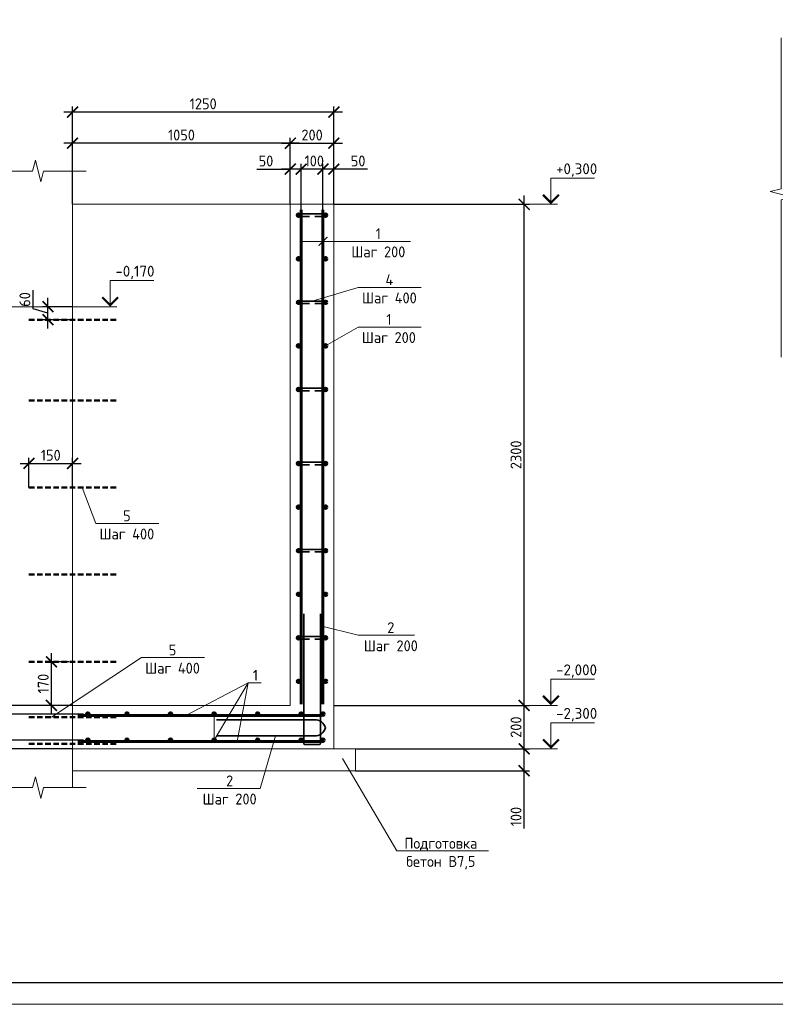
# Model space of a CAD drawing. Header units: millimetres. Extents: x 130535 to 1380046, y -52734 to 121434.
# Tile 21 of 64: x 416686 to 434036, y -7790 to 14809. Entities that reach past the tile are written whole.
import ezdxf
from ezdxf import colors
from ezdxf.entities.mleader import LeaderData, LeaderLine
from ezdxf.math import Vec2, Vec3

# ---------------------------------------------------------------- set-up
doc = ezdxf.new("R2010")
doc.units = ezdxf.units.MM
doc.linetypes.add('DASHED2', pattern=[0.375, 0.25, -0.125])
doc.layers.get('DEFPOINTS').update_dxf_attribs({"color": 1, "lineweight": 0})
for name, color, linetype, lineweight in [('Основная 0.35', 200, 'Continuous', 35), ('Основная 0.60', 142, 'Continuous', 60), ('РАЗМЕРЫ', 1, 'Continuous', 9), ('Разрез жилая часть$0$Отметки', 1, 'Continuous', 20), ('Символы 0.20', 1, 'Continuous', 20), ('Тонкая', 81, 'Continuous', 20), ('Тонкая 0.20', 30, 'Continuous', 20), ('ТОНКИЕ', 7, 'Continuous', 9)]:
    doc.layers.add(name, color=color, linetype=linetype, lineweight=lineweight)
doc.layers.add('ТОЛСТЫЕ_ОСНОВНЫЕ', color=6, linetype='Continuous')
doc.styles.add('GOST-2.304_Type-B', font='GOST Common.ttf')
doc.styles.add('ГОСТ', font='isocpeur.ttf')
doc.dimstyles.new('СПДС', dxfattribs={"dimscale": 100, "dimtxt": 2.5, "dimasz": 2.5, "dimexe": 1.25, "dimexo": 0, "dimtad": 1, "dimdec": 0, "dimtxsty": 'GOST-2.304_Type-B', "dimblk": 'ARCHTICK', "dimcen": 2.5, "dimdle": 2, "dimadec": 0, "dimazin": 2, "dimtfac": 0.75, "dimtdec": 0, "dimtmove": 1, "dimatfit": 3, "dimfxl": 1, "dimtolj": 1, "dimarcsym": 1})

# ---------------------------------------------------------------- blocks, each defined once
blk = doc.blocks.new('_None')
blk = doc.blocks.new('*U5')
at = {"layer": 'ТОЛСТЫЕ_ОСНОВНЫЕ', "color": 6}
blk.add_lwpolyline([(20, 5), (589, 5), (589, 415), (20, 415)], close=True, dxfattribs=at)
at = {"layer": 'ТОНКИЕ'}
blk.add_lwpolyline([(0, 0), (594, 0), (594, 420), (0, 420)], close=True, dxfattribs=at)
blk = doc.blocks.new('_ArchTick')
at = {"color": 0, "linetype": 'ByBlock', "const_width": 0.15}
blk.add_lwpolyline([(-0.5, -0.5), (0.5, 0.5)], dxfattribs=at)
blk = doc.blocks.new('*D451')
at = {"layer": 'DEFPOINTS', "color": 0, "linetype": 'Continuous', "lineweight": 0, "transparency": 16777216}
for p in [(415256, -1729), (418150, -1729), (417900, -1929)]:
    blk.add_point(p, dxfattribs=at)
at = {"layer": 'РАЗМЕРЫ', "color": 0, "linetype": 'Continuous', "lineweight": -2, "transparency": 16777216}
for p, q in [((415256, -2129), (415256, -1529)), ((418150, -1729), (415131, -1729)), ((417900, -1929), (415131, -1929)), ((415256, -2836), (415256, -1929))]:
    blk.add_line(p, q, dxfattribs=at)
at = {"layer": 'РАЗМЕРЫ', "color": 0, "linetype": 'Continuous', "lineweight": -2, "transparency": 16777216, "xscale": 250, "yscale": 250, "zscale": 250}
for p, rotation in [((415256, -1729), 90), ((415256, -1929), 270)]:
    blk.add_blockref('_ArchTick', p, dxfattribs=dict(at, rotation=rotation))
at = {"layer": 'РАЗМЕРЫ', "color": 0, "linetype": 'Continuous', "lineweight": 0, "transparency": 16777216, "insert": (415069, -2623), "char_height": 250, "attachment_point": 5, "rotation": 90, "style": 'GOST-2.304_Type-B'}
blk.add_mtext('\\A1;50', dxfattribs=at)
blk = doc.blocks.new('*D452')
at = {"layer": 'DEFPOINTS', "color": 0, "linetype": 'Continuous', "lineweight": 0, "transparency": 16777216}
for p in [(415256, -1129), (418150, -1129), (418150, -1729)]:
    blk.add_point(p, dxfattribs=at)
at = {"layer": 'РАЗМЕРЫ', "color": 0, "linetype": 'Continuous', "lineweight": -2, "transparency": 16777216}
for p, q in [((418150, -1129), (415131, -1129)), ((415256, -1929), (415256, -929)), ((418150, -1729), (415131, -1729))]:
    blk.add_line(p, q, dxfattribs=at)
at = {"layer": 'РАЗМЕРЫ', "color": 0, "linetype": 'Continuous', "lineweight": -2, "transparency": 16777216, "xscale": 250, "yscale": 250, "zscale": 250}
for p, rotation in [((415256, -1129), 90), ((415256, -1729), 270)]:
    blk.add_blockref('_ArchTick', p, dxfattribs=dict(at, rotation=rotation))
at = {"layer": 'РАЗМЕРЫ', "color": 0, "linetype": 'Continuous', "lineweight": 0, "transparency": 16777216, "insert": (415069, -1429), "char_height": 250, "attachment_point": 5, "rotation": 90, "style": 'GOST-2.304_Type-B'}
blk.add_mtext('\\A1;100', dxfattribs=at)
blk = doc.blocks.new('*D453')
at = {"layer": 'DEFPOINTS', "color": 0, "linetype": 'Continuous', "lineweight": 0, "transparency": 16777216}
for p in [(415256, -929), (417900, -929), (418150, -1129)]:
    blk.add_point(p, dxfattribs=at)
at = {"layer": 'РАЗМЕРЫ', "color": 0, "linetype": 'Continuous', "lineweight": -2, "transparency": 16777216}
for p, q in [((415256, -8), (415256, -929)), ((415256, -1329), (415256, -729)), ((417900, -929), (415131, -929)), ((418150, -1129), (415131, -1129))]:
    blk.add_line(p, q, dxfattribs=at)
at = {"layer": 'РАЗМЕРЫ', "color": 0, "linetype": 'Continuous', "lineweight": -2, "transparency": 16777216, "xscale": 250, "yscale": 250, "zscale": 250}
for p, rotation in [((415256, -929), 90), ((415256, -1129), 270)]:
    blk.add_blockref('_ArchTick', p, dxfattribs=dict(at, rotation=rotation))
at = {"layer": 'РАЗМЕРЫ', "color": 0, "linetype": 'Continuous', "lineweight": 0, "transparency": 16777216, "insert": (415069, -220), "char_height": 250, "attachment_point": 5, "rotation": 90, "style": 'GOST-2.304_Type-B'}
blk.add_mtext('\\A1;50', dxfattribs=at)
blk = doc.blocks.new('*D454')
at = {"layer": 'DEFPOINTS', "color": 0, "linetype": 'Continuous', "lineweight": 0, "transparency": 16777216}
for p in [(423650, 11379), (423650, 10446), (423900, 10571)]:
    blk.add_point(p, dxfattribs=at)
at = {"layer": 'РАЗМЕРЫ', "color": 0, "linetype": 'Continuous', "lineweight": -2, "transparency": 16777216}
for p, q in [((424100, 11379), (423450, 11379)), ((423650, 10446), (423650, 11504)), ((423900, 10571), (423900, 11504)), ((424669, 11379), (423900, 11379))]:
    blk.add_line(p, q, dxfattribs=at)
at = {"layer": 'РАЗМЕРЫ', "color": 0, "linetype": 'Continuous', "lineweight": -2, "transparency": 16777216, "xscale": 250, "yscale": 250, "zscale": 250, "rotation": 180}
blk.add_blockref('_ArchTick', (423650, 11379), dxfattribs=at)
at = {"layer": 'РАЗМЕРЫ', "color": 0, "linetype": 'Continuous', "lineweight": -2, "transparency": 16777216, "xscale": 250, "yscale": 250, "zscale": 250}
blk.add_blockref('_ArchTick', (423900, 11379), dxfattribs=at)
at = {"layer": 'РАЗМЕРЫ', "color": 0, "linetype": 'Continuous', "lineweight": 0, "transparency": 16777216, "insert": (424456, 11566), "char_height": 250, "attachment_point": 5, "style": 'GOST-2.304_Type-B'}
blk.add_mtext('\\A1;50', dxfattribs=at)
blk = doc.blocks.new('*D455')
at = {"layer": 'DEFPOINTS', "color": 0, "linetype": 'Continuous', "lineweight": 0, "transparency": 16777216}
for p in [(423150, 11379), (423150, 10446), (423650, 10446)]:
    blk.add_point(p, dxfattribs=at)
at = {"layer": 'РАЗМЕРЫ', "color": 0, "linetype": 'Continuous', "lineweight": -2, "transparency": 16777216}
for p, q in [((423850, 11379), (422950, 11379)), ((423150, 10446), (423150, 11504)), ((423650, 10446), (423650, 11504))]:
    blk.add_line(p, q, dxfattribs=at)
at = {"layer": 'РАЗМЕРЫ', "color": 0, "linetype": 'Continuous', "lineweight": -2, "transparency": 16777216, "xscale": 250, "yscale": 250, "zscale": 250, "rotation": 180}
blk.add_blockref('_ArchTick', (423150, 11379), dxfattribs=at)
at = {"layer": 'РАЗМЕРЫ', "color": 0, "linetype": 'Continuous', "lineweight": -2, "transparency": 16777216, "xscale": 250, "yscale": 250, "zscale": 250}
blk.add_blockref('_ArchTick', (423650, 11379), dxfattribs=at)
at = {"layer": 'РАЗМЕРЫ', "color": 0, "linetype": 'Continuous', "lineweight": 0, "transparency": 16777216, "insert": (423450, 11566), "char_height": 250, "attachment_point": 5, "style": 'GOST-2.304_Type-B'}
blk.add_mtext('\\A1;100', dxfattribs=at)
blk = doc.blocks.new('*D456')
at = {"layer": 'DEFPOINTS', "color": 0, "linetype": 'Continuous', "lineweight": 0, "transparency": 16777216}
for p in [(422900, 11379), (422900, 10571), (423150, 10446)]:
    blk.add_point(p, dxfattribs=at)
at = {"layer": 'РАЗМЕРЫ', "color": 0, "linetype": 'Continuous', "lineweight": -2, "transparency": 16777216}
for p, q in [((422129, 11379), (422900, 11379)), ((423350, 11379), (422700, 11379)), ((422900, 10571), (422900, 11504)), ((423150, 10446), (423150, 11504))]:
    blk.add_line(p, q, dxfattribs=at)
at = {"layer": 'РАЗМЕРЫ', "color": 0, "linetype": 'Continuous', "lineweight": -2, "transparency": 16777216, "xscale": 250, "yscale": 250, "zscale": 250, "rotation": 180}
blk.add_blockref('_ArchTick', (422900, 11379), dxfattribs=at)
at = {"layer": 'РАЗМЕРЫ', "color": 0, "linetype": 'Continuous', "lineweight": -2, "transparency": 16777216, "xscale": 250, "yscale": 250, "zscale": 250}
blk.add_blockref('_ArchTick', (423150, 11379), dxfattribs=at)
at = {"layer": 'РАЗМЕРЫ', "color": 0, "linetype": 'Continuous', "lineweight": 0, "transparency": 16777216, "insert": (422341, 11566), "char_height": 250, "attachment_point": 5, "style": 'GOST-2.304_Type-B'}
blk.add_mtext('\\A1;50', dxfattribs=at)
blk = doc.blocks.new('*D459')
at = {"layer": 'DEFPOINTS', "color": 0, "linetype": 'Continuous', "lineweight": 0, "transparency": 16777216}
for p in [(424400, -1929), (428269, -1929), (424400, -2429)]:
    blk.add_point(p, dxfattribs=at)
at = {"layer": 'РАЗМЕРЫ', "color": 0, "linetype": 'Continuous', "lineweight": -2, "transparency": 16777216}
for p, q in [((428269, -2629), (428269, -1729)), ((424400, -1929), (428394, -1929)), ((424400, -2429), (428394, -2429)), ((428269, -3756), (428269, -2429))]:
    blk.add_line(p, q, dxfattribs=at)
at = {"layer": 'РАЗМЕРЫ', "color": 0, "linetype": 'Continuous', "lineweight": -2, "transparency": 16777216, "xscale": 250, "yscale": 250, "zscale": 250}
for p, rotation in [((428269, -1929), 90), ((428269, -2429), 270)]:
    blk.add_blockref('_ArchTick', p, dxfattribs=dict(at, rotation=rotation))
at = {"layer": 'РАЗМЕРЫ', "color": 0, "linetype": 'Continuous', "lineweight": 0, "transparency": 16777216, "insert": (428082, -3481), "char_height": 250, "attachment_point": 5, "rotation": 90, "style": 'GOST-2.304_Type-B'}
blk.add_mtext('\\A1;100', dxfattribs=at)
blk = doc.blocks.new('*D460')
at = {"layer": 'DEFPOINTS', "color": 0, "linetype": 'Continuous', "lineweight": 0, "transparency": 16777216}
for p in [(423900, -929), (428269, -929), (424400, -1929)]:
    blk.add_point(p, dxfattribs=at)
at = {"layer": 'РАЗМЕРЫ', "color": 0, "linetype": 'Continuous', "lineweight": -2, "transparency": 16777216}
for p, q in [((428269, -2129), (428269, -729)), ((423900, -929), (428394, -929)), ((424400, -1929), (428394, -1929))]:
    blk.add_line(p, q, dxfattribs=at)
at = {"layer": 'РАЗМЕРЫ', "color": 0, "linetype": 'Continuous', "lineweight": -2, "transparency": 16777216, "xscale": 250, "yscale": 250, "zscale": 250}
for p, rotation in [((428269, -929), 90), ((428269, -1929), 270)]:
    blk.add_blockref('_ArchTick', p, dxfattribs=dict(at, rotation=rotation))
at = {"layer": 'РАЗМЕРЫ', "color": 0, "linetype": 'Continuous', "lineweight": 0, "transparency": 16777216, "insert": (428082, -1429), "char_height": 250, "attachment_point": 5, "rotation": 90, "style": 'GOST-2.304_Type-B'}
blk.add_mtext('\\A1;200', dxfattribs=at)
blk = doc.blocks.new('*D461')
at = {"layer": 'DEFPOINTS', "color": 0, "linetype": 'Continuous', "lineweight": 0, "transparency": 16777216}
for p in [(423900, 11974), (422900, 10571), (423900, 10571)]:
    blk.add_point(p, dxfattribs=at)
at = {"layer": 'РАЗМЕРЫ', "color": 0, "linetype": 'Continuous', "lineweight": -2, "transparency": 16777216}
for p, q in [((422900, 10571), (422900, 12099)), ((423900, 10571), (423900, 12099)), ((422700, 11974), (424100, 11974))]:
    blk.add_line(p, q, dxfattribs=at)
at = {"layer": 'РАЗМЕРЫ', "color": 0, "linetype": 'Continuous', "lineweight": -2, "transparency": 16777216, "xscale": 250, "yscale": 250, "zscale": 250, "rotation": 180}
blk.add_blockref('_ArchTick', (422900, 11974), dxfattribs=at)
at = {"layer": 'РАЗМЕРЫ', "color": 0, "linetype": 'Continuous', "lineweight": -2, "transparency": 16777216, "xscale": 250, "yscale": 250, "zscale": 250}
blk.add_blockref('_ArchTick', (423900, 11974), dxfattribs=at)
at = {"layer": 'РАЗМЕРЫ', "color": 0, "linetype": 'Continuous', "lineweight": 0, "transparency": 16777216, "insert": (423400, 12161), "char_height": 250, "attachment_point": 5, "style": 'GOST-2.304_Type-B'}
blk.add_mtext('\\A1;200', dxfattribs=at)
blk = doc.blocks.new('*D462')
at = {"layer": 'DEFPOINTS', "color": 0, "linetype": 'Continuous', "lineweight": 0, "transparency": 16777216}
for p in [(417900, 11974), (417900, 10571), (422900, 10571)]:
    blk.add_point(p, dxfattribs=at)
at = {"layer": 'РАЗМЕРЫ', "color": 0, "linetype": 'Continuous', "lineweight": -2, "transparency": 16777216}
for p, q in [((417900, 10571), (417900, 12099)), ((422900, 10571), (422900, 12099)), ((423100, 11974), (417700, 11974))]:
    blk.add_line(p, q, dxfattribs=at)
at = {"layer": 'РАЗМЕРЫ', "color": 0, "linetype": 'Continuous', "lineweight": -2, "transparency": 16777216, "xscale": 250, "yscale": 250, "zscale": 250, "rotation": 180}
blk.add_blockref('_ArchTick', (417900, 11974), dxfattribs=at)
at = {"layer": 'РАЗМЕРЫ', "color": 0, "linetype": 'Continuous', "lineweight": -2, "transparency": 16777216, "xscale": 250, "yscale": 250, "zscale": 250}
blk.add_blockref('_ArchTick', (422900, 11974), dxfattribs=at)
at = {"layer": 'РАЗМЕРЫ', "color": 0, "linetype": 'Continuous', "lineweight": 0, "transparency": 16777216, "insert": (420400, 12161), "char_height": 250, "attachment_point": 5, "style": 'GOST-2.304_Type-B'}
blk.add_mtext('\\A1;1050', dxfattribs=at)
blk = doc.blocks.new('*D463')
at = {"layer": 'DEFPOINTS', "color": 0, "linetype": 'Continuous', "lineweight": 0, "transparency": 16777216}
for p in [(423900, 10571), (428269, 10571), (428018, -929)]:
    blk.add_point(p, dxfattribs=at)
at = {"layer": 'РАЗМЕРЫ', "color": 0, "linetype": 'Continuous', "lineweight": -2, "transparency": 16777216}
for p, q in [((428269, -1129), (428269, 10771)), ((423900, 10571), (428394, 10571)), ((428018, -929), (428394, -929))]:
    blk.add_line(p, q, dxfattribs=at)
at = {"layer": 'РАЗМЕРЫ', "color": 0, "linetype": 'Continuous', "lineweight": -2, "transparency": 16777216, "xscale": 250, "yscale": 250, "zscale": 250}
for p, rotation in [((428269, 10571), 90), ((428269, -929), 270)]:
    blk.add_blockref('_ArchTick', p, dxfattribs=dict(at, rotation=rotation))
at = {"layer": 'РАЗМЕРЫ', "color": 0, "linetype": 'Continuous', "lineweight": 0, "transparency": 16777216, "insert": (428082, 4821), "char_height": 250, "attachment_point": 5, "rotation": 90, "style": 'GOST-2.304_Type-B'}
blk.add_mtext('\\A1;2300', dxfattribs=at)
blk = doc.blocks.new('*D465')
at = {"layer": 'DEFPOINTS', "color": 0, "linetype": 'Continuous', "lineweight": 0, "transparency": 16777216}
for p in [(417900, 12689), (417900, 10571), (423900, 10571)]:
    blk.add_point(p, dxfattribs=at)
at = {"layer": 'РАЗМЕРЫ', "color": 0, "linetype": 'Continuous', "lineweight": -2, "transparency": 16777216}
for p, q in [((424100, 12689), (417700, 12689)), ((417900, 10571), (417900, 12814)), ((423900, 10571), (423900, 12814))]:
    blk.add_line(p, q, dxfattribs=at)
at = {"layer": 'РАЗМЕРЫ', "color": 0, "linetype": 'Continuous', "lineweight": -2, "transparency": 16777216, "xscale": 250, "yscale": 250, "zscale": 250, "rotation": 180}
blk.add_blockref('_ArchTick', (417900, 12689), dxfattribs=at)
at = {"layer": 'РАЗМЕРЫ', "color": 0, "linetype": 'Continuous', "lineweight": -2, "transparency": 16777216, "xscale": 250, "yscale": 250, "zscale": 250}
blk.add_blockref('_ArchTick', (423900, 12689), dxfattribs=at)
at = {"layer": 'РАЗМЕРЫ', "color": 0, "linetype": 'Continuous', "lineweight": 0, "transparency": 16777216, "insert": (420900, 12877), "char_height": 250, "attachment_point": 5, "style": 'GOST-2.304_Type-B'}
blk.add_mtext('\\A1;1250', dxfattribs=at)
blk = doc.blocks.new('*D412')
at = {"layer": 'DEFPOINTS', "color": 0, "linetype": 'Continuous', "lineweight": 0, "transparency": 16777216}
for p in [(417900, 4625), (416900, 4071), (417900, 4071)]:
    blk.add_point(p, dxfattribs=at)
at = {"layer": 'РАЗМЕРЫ', "color": 0, "linetype": 'Continuous', "lineweight": -2, "transparency": 16777216}
for p, q in [((416900, 4071), (416900, 4750)), ((417900, 4071), (417900, 4750)), ((416700, 4625), (418100, 4625))]:
    blk.add_line(p, q, dxfattribs=at)
at = {"layer": 'РАЗМЕРЫ', "color": 0, "linetype": 'Continuous', "lineweight": -2, "transparency": 16777216, "xscale": 250, "yscale": 250, "zscale": 250, "rotation": 180}
blk.add_blockref('_ArchTick', (416900, 4625), dxfattribs=at)
at = {"layer": 'РАЗМЕРЫ', "color": 0, "linetype": 'Continuous', "lineweight": -2, "transparency": 16777216, "xscale": 250, "yscale": 250, "zscale": 250}
blk.add_blockref('_ArchTick', (417900, 4625), dxfattribs=at)
at = {"layer": 'РАЗМЕРЫ', "color": 0, "linetype": 'Continuous', "lineweight": 0, "transparency": 16777216, "insert": (417400, 4812), "char_height": 250, "attachment_point": 5, "style": 'GOST-2.304_Type-B'}
blk.add_mtext('\\A1;150', dxfattribs=at)
blk = doc.blocks.new('*D558')
at = {"layer": 'DEFPOINTS', "color": 0, "linetype": 'Continuous', "lineweight": 0, "transparency": 16777216}
for p in [(417415, 71), (417826, 71), (417826, -929)]:
    blk.add_point(p, dxfattribs=at)
at = {"layer": 'РАЗМЕРЫ', "color": 0, "linetype": 'Continuous', "lineweight": -2, "transparency": 16777216}
for p, q in [((417415, -1129), (417415, 271)), ((417826, 71), (417290, 71)), ((417826, -929), (417290, -929))]:
    blk.add_line(p, q, dxfattribs=at)
at = {"layer": 'РАЗМЕРЫ', "color": 0, "linetype": 'Continuous', "lineweight": -2, "transparency": 16777216, "xscale": 250, "yscale": 250, "zscale": 250}
for p, rotation in [((417415, 71), 90), ((417415, -929), 270)]:
    blk.add_blockref('_ArchTick', p, dxfattribs=dict(at, rotation=rotation))
at = {"layer": 'РАЗМЕРЫ', "color": 0, "linetype": 'Continuous', "lineweight": 0, "transparency": 16777216, "insert": (417227, -429), "char_height": 250, "attachment_point": 5, "rotation": 90, "style": 'GOST-2.304_Type-B'}
blk.add_mtext('\\A1;170', dxfattribs=at)
blk = doc.blocks.new('*D559')
at = {"layer": 'DEFPOINTS', "color": 0, "linetype": 'Continuous', "lineweight": 0, "transparency": 16777216}
for p in [(417336, 8221), (417900, 8221), (417900, 7921)]:
    blk.add_point(p, dxfattribs=at)
at = {"layer": 'РАЗМЕРЫ', "color": 0, "linetype": 'Continuous', "lineweight": -2, "transparency": 16777216}
for p, q in [((416993, 8174), (416993, 8599)), ((417336, 7721), (417336, 8421)), ((417336, 8071), (416993, 8174)), ((417900, 8221), (417211, 8221)), ((417900, 7921), (417211, 7921))]:
    blk.add_line(p, q, dxfattribs=at)
at = {"layer": 'РАЗМЕРЫ', "color": 0, "linetype": 'Continuous', "lineweight": -2, "transparency": 16777216, "xscale": 250, "yscale": 250, "zscale": 250}
for p, rotation in [((417336, 8221), 90), ((417336, 7921), 270)]:
    blk.add_blockref('_ArchTick', p, dxfattribs=dict(at, rotation=rotation))
at = {"layer": 'РАЗМЕРЫ', "color": 0, "linetype": 'Continuous', "lineweight": 0, "transparency": 16777216, "insert": (416805, 8387), "char_height": 250, "attachment_point": 5, "rotation": 90, "style": 'GOST-2.304_Type-B'}
blk.add_mtext('\\A1;60', dxfattribs=at)

msp = doc.modelspace()

# ---------------------------------------------------------------- linework, layer by layer
at = {"linetype": 'DASHED2', "lineweight": 50, "ltscale": 500}
for p, q in [((416899.6, 7920.6), (418899.6, 7920.6)), ((416899.6, 6071.3), (418899.6, 6071.3)), ((416899.6, 4071.3), (418899.6, 4071.3)), ((416899.6, 2071.3), (418899.6, 2071.3)), ((416899.6, 71.3), (418899.6, 71.3)), ((416899.6, -1198.8), (418899.6, -1198.8)), ((416899.6, -1808.8), (418899.6, -1808.8))]:
    msp.add_line(p, q, dxfattribs=at)
at = {"linetype": 'ByBlock', "lineweight": 20, "ltscale": 0.5}
msp.add_lwpolyline([(434167.3, 14388.6), (434167.3, 10926.1), (433917.3, 10863.6), (434417.3, 10738.6), (434167.3, 10676.1), (434167.3, 7063.6)], dxfattribs=at)
at = {"layer": 'Основная 0.35'}
for p, q in [((423709.6, 10351.2), (423089.6, 10351.2)), ((423089.6, 10291.2), (423339.6, 10291.2)), ((423709.6, 10291.2), (423459.6, 10291.2)), ((423709.6, 8351.2), (423089.6, 8351.2)), ((423089.6, 8291.2), (423339.6, 8291.2)), ((423709.6, 8291.2), (423459.6, 8291.2)), ((423709.6, 6351.2), (423089.6, 6351.2)), ((423089.6, 6291.2), (423339.6, 6291.2)), ((423709.6, 6291.2), (423459.6, 6291.2)), ((423709.6, 4651.2), (423089.6, 4651.2)), ((423089.6, 4591.2), (423339.6, 4591.2)), ((423709.6, 4591.2), (423459.6, 4591.2)), ((423709.6, 2651.2), (423089.6, 2651.2)), ((423089.6, 2591.2), (423339.6, 2591.2)), ((423709.6, 2591.2), (423459.6, 2591.2)), ((423209.6, -1800.8), (423209.6, 1174.2)), ((423589.6, -1800.8), (423589.6, 1174.2)), ((423709.6, 651.2), (423089.6, 651.2)), ((423089.6, 591.2), (423339.6, 591.2)), ((423709.6, 591.2), (423459.6, 591.2)), ((421204, -1264.5), (423454, -1264.5)), ((421204, -1625.1), (423454, -1625.1)), ((423234.6, -1825.8), (423564.6, -1825.8))]:
    msp.add_line(p, q, dxfattribs=at)
for centre, radius, start, end in [((423089.6, 10321.2), 30, 90, 270), ((423709.6, 10321.2), 30, 270, 90), ((423089.6, 6321.2), 30, 90, 270), ((423709.6, 6321.2), 30, 270, 90), ((423089.6, 4621.2), 30, 90, 270), ((423709.6, 4621.2), 30, 270, 90), ((423089.6, 2621.2), 30, 90, 270), ((423709.6, 2621.2), 30, 270, 90), ((423089.6, 621.2), 30, 90, 270), ((423709.6, 621.2), 30, 270, 90), ((423476.6, -1496.5), 233.1, 12.58776, 95.55165), ((423476.6, -1393.1), 233.1, 264.44835, 347.41224), ((423234.6, -1800.8), 25, 180, 270), ((423564.6, -1800.8), 25, 270, 0)]:
    msp.add_arc(centre, radius, start, end, dxfattribs=at)
at = {"layer": 'Основная 0.60'}
for p, q in [((423149.6, -903.8), (423149.6, 10446.2)), ((423649.6, -903.8), (423649.6, 10446.2)), ((423615.8, -1158.8), (418024.6, -1158.8)), ((423615.8, -1758.8), (418024.6, -1758.8))]:
    msp.add_line(p, q, dxfattribs=at)
for centre in [(423089.6, 10321.2), (423709.6, 10321.2), (423089.6, 9321.2), (423709.6, 9321.2), (423089.6, 8321.2), (423709.6, 8321.2), (423089.6, 7321.2), (423709.6, 7321.2), (423089.6, 6321.2), (423709.6, 6321.2), (423089.6, 4621.2), (423709.6, 4621.2), (423089.6, 3621.2), (423709.6, 3621.2), (423089.6, 2621.2), (423709.6, 2621.2), (423089.6, 1621.2), (423709.6, 1621.2), (423089.6, 621.2), (423709.6, 621.2), (423089.6, -378.8), (423709.6, -378.8), (418249.6, -1128.8), (419149.6, -1128.8), (420149.6, -1128.8), (421149.6, -1128.8), (422149.6, -1128.8), (423149.6, -1128.8), (423649.6, -1128.8), (418249.6, -1728.8), (419149.6, -1728.8), (420149.6, -1728.8), (421149.6, -1728.8), (422149.6, -1728.8), (423149.6, -1728.8), (423649.6, -1728.8)]:
    msp.add_circle(centre, 30, dxfattribs=at)
at = {"layer": 'РАЗМЕРЫ', "linetype": 'Continuous', "lineweight": 0}
for p, q in [((417899.6, 8221.2), (416172.8, 8221.2)), ((421931.2, -412.9), (420499.5, -1158.8)), ((421931.2, -412.9), (421681.6, -1758.8))]:
    msp.add_line(p, q, dxfattribs=at)
at = {"layer": 'Символы 0.20', "color": 1, "linetype": 'Continuous', "lineweight": 20, "ltscale": 100}
for p, q in [((428884.6, 11171.2), (429884.6, 11171.2)), ((428018.5, 10571.2), (428884.6, 10571.2)), ((418765.7, 8821.2), (419765.7, 8821.2)), ((417899.6, 8221.2), (418765.7, 8221.2)), ((428884.6, -328.8), (429884.6, -328.8)), ((428018.5, -928.8), (428884.6, -928.8)), ((428884.6, -1328.8), (429884.6, -1328.8)), ((428018.5, -1928.8), (428884.6, -1928.8))]:
    msp.add_line(p, q, dxfattribs=at)
at = {"layer": 'Символы 0.20', "color": 1, "linetype": 'Continuous', "lineweight": 20, "ltscale": 10000}
for p, q in [((429034.6, 10571.2), (428734.6, 10571.2)), ((418915.7, 8221.2), (418615.7, 8221.2)), ((429034.6, -928.8), (428734.6, -928.8)), ((429034.6, -1928.8), (428734.6, -1928.8))]:
    msp.add_line(p, q, dxfattribs=at)
at = {"layer": 'Символы 0.20'}
msp.add_line((424460.3, 679.9), (424560.3, 679.9), dxfattribs=at)
at = {"layer": 'Символы 0.20', "color": 1, "linetype": 'Continuous', "lineweight": 20, "ltscale": 10000}
for points in [[(428884.6, 10571.2), (428884.6, 11171.2)], [(418765.7, 8221.2), (418765.7, 8821.2)], [(428884.6, -928.8), (428884.6, -328.8)], [(428884.6, -1928.8), (428884.6, -1328.8)]]:
    msp.add_lwpolyline(points, dxfattribs=at)
at = {"layer": 'Символы 0.20', "color": 1, "linetype": 'Continuous', "lineweight": 20, "ltscale": 10000, "const_width": 50}
for points in [[(428702.2, 10788.9), (428884.6, 10606.6), (429066.9, 10788.9)], [(418583.4, 8438.9), (418765.7, 8256.6), (418948, 8438.9)], [(428702.2, -711.1), (428884.6, -893.4), (429066.9, -711.1)], [(428702.2, -1711.1), (428884.6, -1893.4), (429066.9, -1711.1)]]:
    msp.add_lwpolyline(points, dxfattribs=at)
at = {"layer": 'Символы 0.20'}
for points in [[(423589.6, 897.6), (424460.3, 679.9)], [(424560.3, 679.9), (425754.9, 679.9)]]:
    msp.add_lwpolyline(points, dxfattribs=at)
at = {"layer": 'Тонкая'}
for points in [[(416004, 11335), (416154, 11335), (416983.6, 11335), (417046.1, 11585), (417171.1, 11085), (417233.6, 11335), (418063.1, 11335), (418213.1, 11335)], [(416004, -2817.4), (416154, -2817.4), (416983.6, -2817.4), (417046.1, -2567.4), (417171.1, -3067.4), (417233.6, -2817.4), (418063.1, -2817.4), (418213.1, -2817.4)]]:
    msp.add_lwpolyline(points, dxfattribs=at)
at = {"layer": 'Тонкая 0.20'}
for p, q in [((417899.6, 11123.7), (417899.6, -2817.4)), ((422899.6, 10571.2), (417899.6, 10571.2)), ((422899.6, 10571.2), (423899.6, 10571.2)), ((422899.6, -903.8), (422899.6, 10571.2)), ((423899.6, 10571.2), (423899.6, -903.8)), ((422899.6, -928.8), (422899.6, 5235.8)), ((423899.6, 5235.8), (423899.6, -1928.8)), ((417899.6, -1928.8), (417899.6, -928.8)), ((417899.6, -928.8), (422899.6, -928.8)), ((424399.6, -1928.8), (417899.6, -1928.8)), ((424399.6, -1928.8), (424399.6, -2428.8)), ((425399.6, -1928.8), (425899.6, -1928.8)), ((424399.6, -2428.8), (417899.6, -2428.8))]:
    msp.add_line(p, q, dxfattribs=at)

# ---------------------------------------------------------------- block references
at = {"xscale": 100, "yscale": 100, "zscale": 100}
msp.add_blockref('*U5', (410134.8, -7790.1), dxfattribs=at)

# ---------------------------------------------------------------- texts
at = {"layer": 'Разрез жилая часть$0$Отметки', "linetype": 'Continuous', "lineweight": 25, "ltscale": 100, "style": 'ГОСТ'}
for s, p in [('+0,300', (429002.1, 11261.2)), ('-0,170', (418883.2, 8911.2)), ('-2,000', (429002.1, -238.8)), ('-2,300', (429002.1, -1238.8))]:
    msp.add_text(s, height=250, dxfattribs=at).set_placement(p)
at = {"layer": 'Символы 0.20', "insert": (425207.4, 979.9), "char_height": 250, "attachment_point": 2, "style": 'GOST-2.304_Type-B'}
msp.add_mtext('2\\PШаг 200', dxfattribs=at)

# ---------------------------------------------------------------- dimensions: what is measured, and where the dimension line sits
at = {"layer": 'РАЗМЕРЫ', "color": 3, "linetype": 'Continuous', "lineweight": 0}
for base, p1, text, picture, middle in [((417899.6, 12689), (423899.6, 10571.2), '1250', '*D465', (420899.6, 12876.5)), ((417899.6, 11973.7), (422899.6, 10571.2), '1050', '*D462', (420399.6, 12161.2))]:
    dim = msp.add_linear_dim(base=base, p1=p1, p2=(417899.6, 10571.2), text=text, dimstyle='СПДС', override={"dimlfac": 0.2}, dxfattribs=at)
    dim.commit()
    dim.dimension.update_dxf_attribs({"geometry": picture, "text_midpoint": middle})
dim = msp.add_linear_dim(base=(423899.6, 11973.7), p1=(422899.6, 10571.2), p2=(423899.6, 10571.2), dimstyle='СПДС', override={"dimlfac": 0.2}, dxfattribs=at)
dim.commit()
dim.dimension.update_dxf_attribs({"geometry": '*D461', "text_midpoint": (423399.6, 12161.2)})
for base, p1, p2, angle, picture, middle in [((422899.6, 11378.8), (423149.6, 10446.2), (422899.6, 10571.2), 180, '*D456', (422341.5, 11347.8)), ((423149.6, 11378.8), (423649.6, 10446.2), (423149.6, 10446.2), 180, '*D455', (423449.6, 11378.8)), ((423649.6, 11378.8), (423899.6, 10571.2), (423649.6, 10446.2), 180, '*D454', (424456.3, 11348.8)), ((428269.4, -1928.8), (424399.6, -2428.8), (424399.6, -1928.8), 90, '*D459', (428513.3, -3481.1))]:
    dim = msp.add_linear_dim(base=base, p1=p1, p2=p2, angle=angle, dimstyle='СПДС', override={"dimlfac": 0.2}, dxfattribs=at)
    dim.commit()
    dim.dimension.update_dxf_attribs({"geometry": picture, "text_midpoint": middle, "dimtype": 160})
for base, p1, p2, picture, middle in [((428269.4, 10571.2), (428018.5, -928.8), (423899.6, 10571.2), '*D463', (428081.9, 4821.2)), ((417336.3, 8221.2), (417899.6, 7920.6), (417899.6, 8221.2), '*D559', (416805, 8236.5)), ((428269.4, -928.8), (424399.6, -1928.8), (423899.6, -928.8), '*D460', (428081.9, -1428.8))]:
    dim = msp.add_linear_dim(base=base, p1=p1, p2=p2, angle=90, dimstyle='СПДС', override={"dimlfac": 0.2}, dxfattribs=at)
    dim.commit()
    dim.dimension.update_dxf_attribs({"geometry": picture, "text_midpoint": middle})
at = {"layer": 'РАЗМЕРЫ', "linetype": 'Continuous', "lineweight": 0}
dim = msp.add_linear_dim(base=(417899.6, 4624.9), p1=(416899.6, 4071.3), p2=(417899.6, 4071.3), text='150', dimstyle='СПДС', dxfattribs=at)
dim.commit()
dim.dimension.update_dxf_attribs({"geometry": '*D412', "text_midpoint": (417399.6, 4812.4)})
at = {"layer": 'РАЗМЕРЫ', "color": 3, "linetype": 'Continuous', "lineweight": 0}
for base, p1, p2, text, picture, middle in [((417414.5, 71.3), (417826, -928.8), (417826, 71.3), '170', '*D558', (417227, -428.7)), ((415256.5, -1128.8), (418149.6, -1728.8), (418149.6, -1128.8), '100', '*D452', (415069, -1428.8))]:
    dim = msp.add_linear_dim(base=base, p1=p1, p2=p2, angle=90, text=text, dimstyle='СПДС', override={"dimlfac": 0.2}, dxfattribs=at)
    dim.commit()
    dim.dimension.update_dxf_attribs({"geometry": picture, "text_midpoint": middle})
for base, p1, p2, picture, middle in [((415256.5, -928.8), (418149.6, -1128.8), (417899.6, -928.8), '*D453', (415237.7, -220.3)), ((415256.5, -1728.8), (417899.6, -1928.8), (418149.6, -1728.8), '*D451', (415308.1, -2623.4))]:
    dim = msp.add_linear_dim(base=base, p1=p1, p2=p2, angle=90, text='50', dimstyle='СПДС', override={"dimlfac": 0.2}, dxfattribs=at)
    dim.commit()
    dim.dimension.update_dxf_attribs({"geometry": picture, "text_midpoint": middle, "dimtype": 160})

# ---------------------------------------------------------------- leaders
at = {"layer": 'Символы 0.20'}
ml = msp.add_multileader_mtext('Standard', dxfattribs=at)
ml.set_content('1\\PШаг 200', color=256, style='GOST-2.304_Type-B')
ml.set_leader_properties(color=256, linetype='ByLayer', lineweight=-1)
ml.set_arrow_properties(name='ARCHTICK')
ml.build(insert=Vec2(0, 0))
ml.multileader.update_dxf_attribs({"text_left_attachment_type": 6, "text_right_attachment_type": 6, "dogleg_length": 1, "arrow_head_size": 200, "scale": 20})
ctx = ml.context
ctx.base_point, ctx.scale, ctx.char_height, ctx.arrow_head_size, ctx.landing_gap_size, ctx.plane_origin = Vec3(424318.5, 9721.5), 20, 250, 200, 9, Vec3(420649.6, 10021.5)
ctx.left_attachment, ctx.right_attachment, ctx.text_align_type = 6, 6, 1
notes = []
notes.append((ctx, [(1, (1, 1, 0), (424218.5, 9721.5), (1, 0), 100, [(1, [(423649.6, 9721.5), (423149.6, 9721.5)], 0, [])])]))
ctx.mtext.insert, ctx.mtext.alignment, ctx.mtext.flow_direction = Vec3(424920.3, 10021.5), 2, 5
at = {"layer": 'Символы 0.20', "ltscale": 100}
ml = msp.add_multileader_mtext('Standard', dxfattribs=at)
ml.set_content('Труба Тр\\Pниз трубы в уровне верха плиты', color=256, style='ГОСТ')
ml.set_leader_properties(color=256, linetype='ByLayer', lineweight=-1)
ml.set_arrow_properties(name='NONE')
ml.build(insert=Vec2(0, 0))
ml.multileader.update_dxf_attribs({"text_left_attachment_type": 6, "text_right_attachment_type": 6, "dogleg_length": 2.5, "arrow_head_size": 45, "scale": 100})
ctx = ml.context
ctx.base_point, ctx.scale, ctx.char_height, ctx.arrow_head_size, ctx.landing_gap_size, ctx.plane_origin = Vec3(374236, 9404.1), 100, 300, 45, 22.5, Vec3(368339.5, 6093.6)
ctx.left_attachment, ctx.right_attachment = 6, 6
notes.append((ctx, [(1, (1, 1, 0), (373986, 9404.1), (1, 0), 250, [(0, [(373346.6, 7763.7)], 0, [])])]))
ctx.mtext.insert, ctx.mtext.width, ctx.mtext.flow_direction = Vec3(374258.5, 9794.1), 6442.783, 5
at = {"layer": 'Символы 0.20'}
ml = msp.add_multileader_mtext('Standard', dxfattribs=at)
ml.set_content('4\\PШаг 400', color=256, style='GOST-2.304_Type-B')
ml.set_leader_properties(color=256, linetype='ByLayer', lineweight=-1)
ml.set_arrow_properties(name='NONE')
ml.build(insert=Vec2(0, 0))
ml.multileader.update_dxf_attribs({"text_left_attachment_type": 6, "text_right_attachment_type": 6, "dogleg_length": 1, "arrow_head_size": 18, "scale": 20})
ctx = ml.context
ctx.base_point, ctx.scale, ctx.char_height, ctx.arrow_head_size, ctx.landing_gap_size, ctx.plane_origin = Vec3(424560.3, 8664.8), 20, 250, 18, 9, Vec3(420709.6, 4911.4)
ctx.left_attachment, ctx.right_attachment, ctx.text_align_type = 6, 6, 1
notes.append((ctx, [(0, (1, 1, 0), (424460.3, 8664.8), (1, 0), 100, [(0, [(423399.6, 8351.2)], 0, [])])]))
ctx.mtext.insert, ctx.mtext.alignment, ctx.mtext.flow_direction = Vec3(425174.6, 8964.8), 2, 5
ml = msp.add_multileader_mtext('Standard', dxfattribs=at)
ml.set_content('1\\PШаг 200', color=256, style='GOST-2.304_Type-B')
ml.set_leader_properties(color=256, linetype='ByLayer', lineweight=-1)
ml.set_arrow_properties(name='NONE')
ml.build(insert=Vec2(0, 0))
ml.multileader.update_dxf_attribs({"text_left_attachment_type": 6, "text_right_attachment_type": 6, "dogleg_length": 1, "arrow_head_size": 18, "scale": 20})
ctx = ml.context
ctx.base_point, ctx.scale, ctx.char_height, ctx.arrow_head_size, ctx.landing_gap_size, ctx.plane_origin = Vec3(424560.3, 7754.6), 20, 250, 18, 9, Vec3(420709.6, 7621.2)
ctx.left_attachment, ctx.right_attachment, ctx.text_align_type = 6, 6, 1
notes.append((ctx, [(0, (1, 1, 0), (424460.3, 7754.6), (1, 0), 100, [(0, [(423709.6, 7321.2)], 0, [])])]))
ctx.mtext.insert, ctx.mtext.alignment, ctx.mtext.flow_direction = Vec3(425162.1, 8054.6), 2, 5
at = {"layer": 'Символы 0.20', "ltscale": 100}
ml = msp.add_multileader_mtext('Standard', dxfattribs=at)
ml.set_content('Щебень фр.20-40', color=256, style='ГОСТ')
ml.set_leader_properties(color=256, linetype='ByLayer', lineweight=-1)
ml.set_arrow_properties(name='NONE')
ml.build(insert=Vec2(0, 0))
ml.multileader.update_dxf_attribs({"text_left_attachment_type": 6, "text_right_attachment_type": 6, "dogleg_length": 2.5, "arrow_head_size": 45, "scale": 100})
ctx = ml.context
ctx.base_point, ctx.scale, ctx.char_height, ctx.arrow_head_size, ctx.landing_gap_size, ctx.plane_origin = Vec3(378255, 5560.4), 100, 300, 45, 22.5, Vec3(372358.5, 2249.9)
ctx.left_attachment, ctx.right_attachment = 6, 6
notes.append((ctx, [(1, (1, 1, 0), (378005, 5560.4), (1, 0), 250, [(0, [(376254, 6986.9)], 0, [])])]))
ctx.mtext.insert, ctx.mtext.width, ctx.mtext.flow_direction = Vec3(378277.5, 5950.4), 2129.129, 5
at = {"layer": 'Символы 0.20'}
ml = msp.add_multileader_mtext('Standard', dxfattribs=at)
ml.set_content('5\\PШаг 400', color=256, style='GOST-2.304_Type-B')
ml.set_leader_properties(color=256, linetype='ByLayer', lineweight=-1)
ml.set_arrow_properties(name='NONE')
ml.build(insert=Vec2(0, 0))
ml.multileader.update_dxf_attribs({"text_left_attachment_type": 6, "text_right_attachment_type": 6, "dogleg_length": 1, "arrow_head_size": 18, "scale": 20})
ctx = ml.context
ctx.base_point, ctx.scale, ctx.char_height, ctx.arrow_head_size, ctx.landing_gap_size, ctx.plane_origin = Vec3(418533, 3246.7), 20, 250, 18, 9, Vec3(417682.3, 3371.3)
ctx.left_attachment, ctx.right_attachment, ctx.text_align_type = 6, 6, 1
notes.append((ctx, [(0, (1, 1, 0), (418433, 3246.7), (1, 0), 100, [(0, [(418117.2, 4071.3)], 0, [])])]))
ctx.mtext.insert, ctx.mtext.alignment, ctx.mtext.flow_direction = Vec3(419147.3, 3546.7), 2, 5
ml = msp.add_multileader_mtext('Standard', dxfattribs=at)
ml.set_content('5\\PШаг 400', color=256, style='GOST-2.304_Type-B')
ml.set_leader_properties(color=256, linetype='ByLayer', lineweight=-1)
ml.set_arrow_properties(name='NONE')
ml.build(insert=Vec2(0, 0))
ml.multileader.update_dxf_attribs({"text_left_attachment_type": 6, "text_right_attachment_type": 6, "dogleg_length": 1, "arrow_head_size": 18, "scale": 20})
ctx = ml.context
ctx.base_point, ctx.scale, ctx.char_height, ctx.arrow_head_size, ctx.landing_gap_size, ctx.plane_origin = Vec3(419581.4, 166.5), 20, 250, 18, 9, Vec3(418730.7, 291.1)
ctx.left_attachment, ctx.right_attachment, ctx.text_align_type = 6, 6, 1
notes.append((ctx, [(0, (1, 1, 0), (419481.4, 166.5), (1, 0), 100, [(0, [(417417.9, -1198.8)], 0, [])])]))
ctx.mtext.insert, ctx.mtext.alignment, ctx.mtext.flow_direction = Vec3(420195.7, 466.5), 2, 5
ml = msp.add_multileader_mtext('Standard', dxfattribs=at)
ml.set_content('1', color=256, style='GOST-2.304_Type-B')
ml.set_leader_properties(color=256, linetype='ByLayer', lineweight=-1)
ml.set_arrow_properties(name='NONE')
ml.build(insert=Vec2(0, 0))
ml.multileader.update_dxf_attribs({"text_left_attachment_type": 6, "text_right_attachment_type": 6, "dogleg_length": 1, "arrow_head_size": 18, "scale": 20})
ctx = ml.context
ctx.base_point, ctx.scale, ctx.char_height, ctx.arrow_head_size, ctx.landing_gap_size, ctx.plane_origin = Vec3(422031.2, -412.9), 20, 250, 18, 9, Vec3(421282.9, 3741.2)
ctx.left_attachment, ctx.right_attachment = 6, 6
notes.append((ctx, [(0, (1, 1, 0), (421931.2, -412.9), (1, 0), 100, [(1, [(421149.6, -1128.8), (421149.6, -1728.8)], 0, [])])]))
ctx.mtext.insert, ctx.mtext.width, ctx.mtext.flow_direction = Vec3(422040.2, -112.9), 28.429, 5
ml = msp.add_multileader_mtext('Standard', dxfattribs=at)
ml.set_content('2\\PШаг 200', color=256, style='GOST-2.304_Type-B')
ml.set_leader_properties(color=256, linetype='ByLayer', lineweight=-1)
ml.set_arrow_properties(name='NONE')
ml.build(insert=Vec2(0, 0))
ml.multileader.update_dxf_attribs({"text_left_attachment_type": 6, "text_right_attachment_type": 6, "dogleg_length": 1, "arrow_head_size": 18, "scale": 20})
ctx = ml.context
ctx.base_point, ctx.scale, ctx.char_height, ctx.arrow_head_size, ctx.landing_gap_size, ctx.plane_origin = Vec3(420904.8, -2837.4), 20, 250, 18, 9, Vec3(415815.1, 1495.8)
ctx.left_attachment, ctx.right_attachment, ctx.text_align_type = 6, 6, 1
notes.append((ctx, [(1, (1, 1, 0), (422208.4, -2837.4), (-1, 0), 100, [(0, [(422561.5, -1625.1)], 0, [])])]))
ctx.mtext.insert, ctx.mtext.alignment, ctx.mtext.flow_direction = Vec3(421506.6, -2537.4), 2, 5
ml = msp.add_multileader_mtext('Standard', dxfattribs=at)
ml.set_content('Подготовка\\Pбетон В7,5', color=256, style='GOST-2.304_Type-B')
ml.set_leader_properties(color=256, linetype='ByLayer', lineweight=-1)
ml.set_arrow_properties(name='NONE')
ml.build(insert=Vec2(0, 0))
ml.multileader.update_dxf_attribs({"text_left_attachment_type": 6, "text_right_attachment_type": 6, "dogleg_length": 1, "arrow_head_size": 18, "scale": 20})
ctx = ml.context
ctx.base_point, ctx.scale, ctx.char_height, ctx.arrow_head_size, ctx.landing_gap_size, ctx.plane_origin = Vec3(425447.3, -4269.3), 20, 250, 18, 9, Vec3(424108.5, -447.3)
ctx.left_attachment, ctx.right_attachment, ctx.text_align_type = 6, 6, 1
notes.append((ctx, [(1, (1, 1, 0), (425347.3, -4269.3), (1, 0), 100, [(0, [(424095.2, -2146)], 0, [])])]))
ctx.mtext.insert, ctx.mtext.alignment, ctx.mtext.flow_direction = Vec3(426356.3, -3969.3), 2, 5
for ctx, leaders in notes:
    for number, flags, end, landing, length, lines in leaders:
        leader = LeaderData()
        leader.index, (leader.has_last_leader_line, leader.has_dogleg_vector, leader.attachment_direction) = number, flags
        leader.last_leader_point, leader.dogleg_vector, leader.dogleg_length = Vec3(end), Vec3(landing), length
        for number, points, colour, breaks in lines:
            line = LeaderLine()
            line.index, line.vertices, line.color, line.breaks = number, Vec3.list(points), colors.encode_raw_color(colour), breaks
            leader.lines.append(line)
        ctx.leaders.append(leader)

doc.saveas('drawing.dxf')
